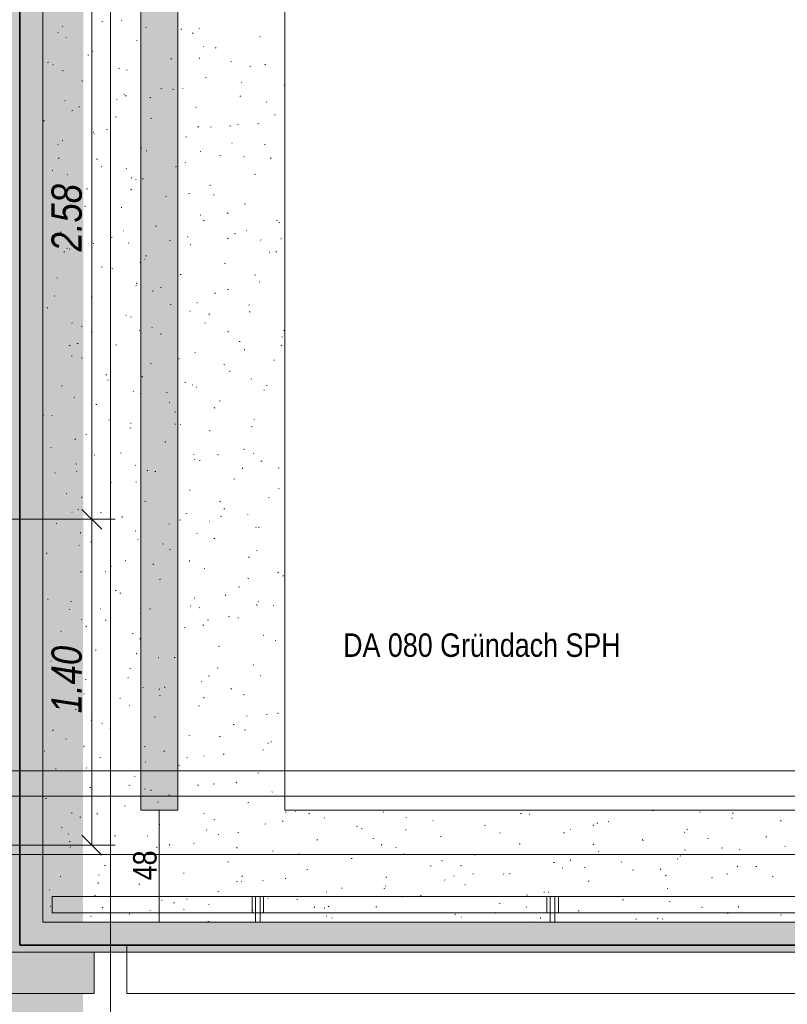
# Model space of a CAD drawing. Extents: x -743 to 300, y 62 to 1112.
# Tile 3 of 179: x -617 to -551, y 207 to 292. Entities that reach past the tile are written whole.
import ezdxf
from ezdxf.lldxf.tags import DXFTag

# ---------------------------------------------------------------- set-up
doc = ezdxf.new("R2010")
doc.units = 0
doc.layers.get('0').update_dxf_attribs({"lineweight": 13})
for name, color, linetype, lineweight, true_color in [('00_E_ST_Handlaufleuchte_Bem', 7, 'Continuous', 5, 0x7d7d00), ('30 -33 Aussenwände- 7 Fassade_ Elemente', 7, 'Continuous', 9, 0x00aacc), ('30 -34 Innenwände- 6 Elemente', 7, 'Continuous', 9, 0xff6633), ('30 -36 Dächer- 1 Konstruktion', 7, 'Continuous', 35, 0x6666cc), ('30 -36 Dächer- 3 Dachbeläge', 7, 'Continuous', 15, 0x9999ff), ('30 -36 Dächer- 3 Dachbeläge Gründach', 9, 'Continuous', 9, 0x808080), ('30 -36 Dächer- 4 Dachbekleidungen', 7, 'Continuous', 9, 0xccccff), ('70 -76 Bemaßung- 2 Allgemein', 9, 'Continuous', 5, 0x808080), ('iwb_Layout BA_Markierung', 7, 'Continuous', 9, 0xbadcdc)]:
    doc.layers.add(name, color=color, linetype=linetype, lineweight=lineweight, true_color=true_color)
doc.layers.add('70 -71 Achsen- 1 Gebäudeachsen', color=7, linetype='STRICHPUNKT2-A06CPV7LL0', lineweight=18)
doc.layers.add('70 -72 Beschriftung- 5 Höhenkoten-A06CPV7HL0', color=7, linetype='Continuous', lineweight=15)
doc.styles.get("Standard").update_dxf_attribs({"font": 'ARIALN.TTF'})
tags = doc.linetypes.add('STRICHPUNKT2-A06CPV7LL0', pattern=[12.7, 6.35, -3.175, 0, -3.175]).pattern_tags.tags
tags[10:11] = [DXFTag(74, 4), DXFTag(75, 0), DXFTag(340, '0'), DXFTag(46, 0.0), DXFTag(50, 0.0), DXFTag(44, 0.0), DXFTag(45, 0.0)]
tags[8:9] = [DXFTag(74, 4), DXFTag(75, 0), DXFTag(340, '0'), DXFTag(46, 0.0), DXFTag(50, 0.0), DXFTag(44, 0.0), DXFTag(45, 0.0)]
tags[6:7] = [DXFTag(74, 4), DXFTag(75, 0), DXFTag(340, '0'), DXFTag(46, 0.0), DXFTag(50, 0.0), DXFTag(44, 0.0), DXFTag(45, 0.0)]
tags[4:5] = [DXFTag(74, 4), DXFTag(75, 0), DXFTag(340, '0'), DXFTag(46, 0.0), DXFTag(50, 0.0), DXFTag(44, 0.0), DXFTag(45, 0.0)]

# ---------------------------------------------------------------- blocks, each defined once
blk = doc.blocks.new('Polygon-A06CPV78L0')
at = {"color": 0, "linetype": 'ByBlock', "lineweight": -2, "ltscale": 0.13}
blk.add_solid([(-611.222, 86.203), (-682.362, 86.014), (-611.055, 1083.814), (-682.362, 1083.814)], dxfattribs=at)
blk = doc.blocks.new('Referenz-A06CPV7ML0')
at = {"layer": '30 -33 Aussenwände- 7 Fassade_ Elemente', "color": 0, "linetype": 'Continuous', "ltscale": 0.13}
for p, q in [((-616.652, 220.712), (-616.652, 377.112)), ((-616.652, 212.112), (-616.652, 377.112)), ((-620.792, 220.712), (-616.652, 220.712)), ((76.456, 212.112), (-616.652, 212.112)), ((-607.452, 212.112), (-458.252, 212.112)), ((-607.452, 207.972), (-607.452, 212.112)), ((-607.452, 211.512), (-458.252, 211.512)), ((-607.452, 207.972), (-607.452, 211.512)), ((-458.252, 207.972), (-607.452, 207.972)), ((-458.252, 207.972), (-607.452, 207.972))]:
    blk.add_line(p, q, dxfattribs=at)
at = {"layer": '30 -33 Aussenwände- 7 Fassade_ Elemente', "color": 0}
for p, q in [((-682.489, 211.512), (-610.252, 211.512)), ((-610.252, 211.512), (-610.252, 207.972)), ((-610.252, 207.972), (-682.489, 207.972))]:
    blk.add_line(p, q, dxfattribs=at)
at = {"layer": '30 -33 Aussenwände- 7 Fassade_ Elemente', "color": 7, "true_color": 0xffffff}
for points in [[(-682.489, 211.512), (-610.252, 211.512), (-610.252, 207.972)], [(-682.489, 211.512), (-610.252, 207.972), (-682.489, 209.686)], [(-682.489, 209.686), (-610.252, 207.972), (-682.489, 207.972)]]:
    blk.add_solid(points, dxfattribs=at)
at = {"layer": '30 -34 Innenwände- 6 Elemente', "color": 0, "linetype": 'Continuous', "ltscale": 0.13}
for p, q in [((76.456, 227.112), (-620.792, 227.112)), ((-620.792, 224.912), (76.456, 224.912))]:
    blk.add_line(p, q, dxfattribs=at)
at = {"layer": '30 -36 Dächer- 1 Konstruktion', "color": 0, "linetype": 'Continuous', "ltscale": 0.35}
for p, q in [((-616.652, 380.912), (-616.652, 212.112)), ((-616.652, 212.112), (76.456, 212.112))]:
    blk.add_line(p, q, dxfattribs=at)
at = {"layer": '30 -36 Dächer- 1 Konstruktion', "color": 0, "lineweight": 25}
for p, q in [((-616.652, 380.912), (-616.652, 212.112)), ((-616.652, 212.112), (-616.652, 380.912)), ((-616.652, 212.112), (-616.652, 380.912)), ((-616.652, 380.912), (-616.652, 212.112)), ((76.456, 212.112), (-616.652, 212.112)), ((-616.652, 212.112), (76.456, 212.112)), ((-616.652, 212.112), (76.456, 212.112)), ((76.456, 212.112), (-616.652, 212.112))]:
    blk.add_line(p, q, dxfattribs=at)
at = {"layer": '30 -36 Dächer- 1 Konstruktion', "color": 0, "lineweight": 5}
for p, q in [((-616.652, 380.912), (-616.652, 212.112)), ((-616.652, 212.112), (-616.652, 380.912)), ((-616.652, 212.112), (-616.652, 380.912)), ((-616.652, 380.912), (-616.652, 212.112)), ((76.456, 212.112), (-616.652, 212.112)), ((-616.652, 212.112), (76.456, 212.112)), ((-616.652, 212.112), (76.456, 212.112)), ((76.456, 212.112), (-616.652, 212.112))]:
    blk.add_line(p, q, dxfattribs=at)
at = {"layer": '30 -36 Dächer- 1 Konstruktion', "color": 0, "lineweight": -2}
for p, q in [((-616.652, 380.912), (-616.652, 212.112)), ((-616.652, 212.112), (-616.652, 380.912)), ((-616.652, 212.112), (-616.652, 380.912)), ((-616.652, 380.912), (-616.652, 212.112)), ((76.456, 212.112), (-616.652, 212.112)), ((-616.652, 212.112), (76.456, 212.112)), ((-616.652, 212.112), (76.456, 212.112)), ((76.456, 212.112), (-616.652, 212.112))]:
    blk.add_line(p, q, dxfattribs=at)
at = {"layer": '30 -36 Dächer- 1 Konstruktion', "color": 0}
for p, q in [((-616.652, 380.912), (-616.652, 212.112)), ((-616.652, 212.112), (76.456, 212.112))]:
    blk.add_line(p, q, dxfattribs=at)
at = {"layer": '30 -36 Dächer- 3 Dachbeläge', "color": 0, "linetype": 'Continuous', "ltscale": 0.15}
for p, q in [((-603.052, 223.712), (-603.052, 764.112)), ((-614.652, 214.112), (-614.652, 377.112)), ((-606.252, 376.512), (-606.252, 223.712)), ((-606.252, 223.712), (-603.052, 223.712)), ((76.456, 214.112), (-614.652, 214.112)), ((-617.252, 211.512), (76.456, 211.512))]:
    blk.add_line(p, q, dxfattribs=at)
at = {"layer": '30 -36 Dächer- 3 Dachbeläge', "color": 0, "lineweight": 9}
for p, q in [((-593.852, 754.512), (-593.852, 223.712)), ((-614.652, 214.112), (-614.652, 376.512)), ((-612.952, 291.038), (-612.979, 291.068)), ((-609.59, 291.462), (-609.514, 291.481)), ((-607.887, 291.558), (-607.914, 291.587)), ((-605.82, 291.001), (-605.747, 290.972)), ((-613.41, 290.509), (-613.334, 290.528)), ((-602.805, 290.813), (-602.729, 290.832)), ((-601.749, 290.493), (-601.807, 290.439)), ((-601.269, 290.91), (-601.194, 290.887)), ((-596.02, 290.163), (-595.944, 290.183)), ((-612.7, 290.112), (-612.664, 290.11)), ((-606.625, 289.86), (-606.549, 289.879)), ((-600.889, 289.333), (-600.853, 289.331)), ((-610.783, 288.626), (-610.71, 288.596)), ((-610.445, 288.908), (-610.369, 288.927)), ((-599.841, 289.211), (-599.764, 289.23)), ((-614.266, 287.955), (-614.189, 287.974)), ((-613.737, 287.798), (-613.795, 287.745)), ((-603.661, 288.259), (-603.584, 288.278)), ((-601.203, 288.296), (-601.211, 288.367)), ((-598.519, 288.051), (-598.446, 288.022)), ((-596.876, 287.609), (-596.799, 287.628)), ((-595.52, 287.818), (-595.578, 287.764)), ((-612.993, 287.265), (-612.917, 287.242)), ((-608.081, 287.483), (-608.146, 287.438)), ((-607.481, 287.306), (-607.404, 287.325)), ((-611.301, 286.354), (-611.224, 286.373)), ((-600.696, 286.657), (-600.619, 286.676)), ((-597.554, 286.226), (-597.58, 286.255)), ((-593.911, 286.008), (-593.852, 286.023)), ((-607.684, 285.187), (-607.71, 285.216)), ((-607.508, 285.123), (-607.566, 285.069)), ((-604.516, 285.705), (-604.439, 285.724)), ((-603.482, 285.676), (-603.409, 285.647)), ((-602.619, 285.706), (-602.645, 285.736)), ((-612.749, 284.667), (-612.775, 284.697)), ((-608.336, 284.752), (-608.26, 284.771)), ((-605.463, 284.963), (-605.387, 284.94)), ((-597.731, 285.055), (-597.655, 285.074)), ((-595.42, 284.511), (-595.427, 284.582)), ((-612.156, 283.8), (-612.08, 283.819)), ((-611.535, 284.119), (-611.543, 284.19)), ((-601.551, 284.103), (-601.475, 284.122)), ((-594.766, 283.454), (-594.69, 283.473)), ((-614.531, 282.966), (-614.596, 282.921)), ((-608.445, 283.301), (-608.372, 283.272)), ((-605.371, 283.15), (-605.295, 283.17)), ((-597.933, 282.661), (-597.857, 282.638)), ((-596.182, 282.727), (-596.109, 282.697)), ((-610.33, 281.984), (-610.317, 281.951)), ((-610.232, 281.8), (-610.197, 281.798)), ((-609.191, 282.198), (-609.115, 282.217)), ((-601.279, 282.448), (-601.337, 282.394)), ((-600.186, 282.432), (-600.25, 282.387)), ((-598.586, 282.501), (-598.51, 282.52)), ((-613.408, 280.926), (-613.335, 280.897)), ((-613.011, 281.246), (-612.935, 281.265)), ((-602.406, 281.549), (-602.33, 281.568)), ((-598.421, 281.021), (-598.386, 281.019)), ((-595.621, 280.9), (-595.545, 280.919)), ((-606.226, 280.596), (-606.15, 280.615)), ((-605.752, 280.335), (-605.759, 280.405)), ((-601.145, 280.352), (-601.072, 280.322)), ((-613.267, 279.753), (-613.324, 279.699)), ((-610.046, 279.644), (-609.97, 279.663)), ((-602.415, 279.335), (-602.441, 279.365)), ((-599.442, 279.947), (-599.365, 279.966)), ((-597.35, 279.855), (-597.376, 279.884)), ((-595.05, 279.772), (-595.107, 279.719)), ((-613.867, 278.692), (-613.79, 278.711)), ((-612.545, 278.296), (-612.571, 278.326)), ((-609.656, 279.017), (-609.581, 278.994)), ((-607.48, 278.816), (-607.506, 278.845)), ((-603.262, 278.995), (-603.185, 279.014)), ((-596.477, 278.346), (-596.4, 278.365)), ((-607.082, 278.042), (-607.005, 278.061)), ((-606.636, 277.915), (-606.7, 277.87)), ((-606.108, 277.977), (-606.035, 277.947)), ((-610.902, 277.09), (-610.825, 277.109)), ((-607.038, 277.078), (-607.095, 277.024)), ((-602.126, 276.715), (-602.051, 276.691)), ((-600.297, 277.393), (-600.22, 277.412)), ((-599.969, 276.55), (-599.976, 276.62)), ((-614.652, 276.155), (-614.645, 276.157)), ((-604.117, 276.441), (-604.04, 276.46)), ((-597.332, 275.792), (-597.256, 275.811)), ((-611.071, 275.602), (-610.998, 275.572)), ((-607.937, 275.488), (-607.861, 275.507)), ((-598.807, 275.027), (-598.734, 274.997)), ((-611.757, 274.536), (-611.681, 274.555)), ((-601.152, 274.839), (-601.076, 274.858)), ((-600.808, 274.402), (-600.866, 274.349)), ((-594.596, 274.412), (-594.521, 274.389)), ((-594.367, 274.19), (-594.291, 274.209)), ((-613.086, 273.399), (-613.15, 273.354)), ((-607.765, 273.489), (-607.729, 273.486)), ((-604.972, 273.887), (-604.896, 273.906)), ((-598.187, 273.238), (-598.111, 273.257)), ((-597.146, 273.484), (-597.173, 273.513)), ((-613.849, 273.07), (-613.774, 273.047)), ((-610.301, 272.373), (-610.308, 272.443)), ((-608.792, 272.934), (-608.716, 272.953)), ((-607.276, 272.445), (-607.302, 272.474)), ((-603.77, 272.652), (-603.697, 272.622)), ((-602.211, 272.964), (-602.237, 272.994)), ((-598.74, 272.864), (-598.805, 272.819)), ((-595.954, 272.71), (-595.918, 272.707)), ((-594.186, 272.765), (-594.193, 272.836)), ((-612.796, 271.708), (-612.854, 271.654)), ((-612.612, 271.982), (-612.536, 272.001)), ((-612.341, 271.925), (-612.367, 271.955)), ((-602.007, 272.285), (-601.931, 272.304)), ((-595.222, 271.636), (-595.146, 271.655)), ((-594.579, 271.727), (-594.637, 271.673)), ((-606.319, 270.768), (-606.244, 270.745)), ((-605.905, 271.033), (-605.892, 271)), ((-605.827, 271.333), (-605.751, 271.352)), ((-599.043, 270.684), (-598.966, 270.703)), ((-609.647, 270.38), (-609.571, 270.399)), ((-608.733, 270.277), (-608.66, 270.247)), ((-613.467, 269.428), (-613.391, 269.447)), ((-606.567, 269.032), (-606.625, 268.978)), ((-602.863, 269.731), (-602.786, 269.75)), ((-596.469, 269.702), (-596.396, 269.673)), ((-596.078, 269.082), (-596.001, 269.101)), ((-606.683, 268.779), (-606.606, 268.798)), ((-605.19, 268.348), (-605.255, 268.303)), ((-604.517, 268.588), (-604.525, 268.659)), ((-598.789, 268.466), (-598.714, 268.443)), ((-613.696, 267.902), (-613.623, 267.872)), ((-610.503, 267.826), (-610.426, 267.845)), ((-601.432, 267.327), (-601.359, 267.298)), ((-599.898, 268.13), (-599.821, 268.149)), ((-614.323, 266.874), (-614.246, 266.893)), ((-603.718, 267.177), (-603.641, 267.196)), ((-602.007, 266.593), (-602.034, 266.623)), ((-596.942, 267.113), (-596.969, 267.142)), ((-596.933, 266.528), (-596.857, 266.547)), ((-607.538, 266.225), (-607.461, 266.244)), ((-607.072, 266.074), (-607.099, 266.103)), ((-600.338, 266.357), (-600.396, 266.303)), ((-612.137, 265.554), (-612.164, 265.584)), ((-611.358, 265.272), (-611.282, 265.291)), ((-610.512, 264.821), (-610.437, 264.798)), ((-606.395, 264.952), (-606.322, 264.923)), ((-605.297, 265.177), (-605.262, 265.175)), ((-600.753, 265.575), (-600.677, 265.595)), ((-598.734, 264.803), (-598.742, 264.874)), ((-593.968, 264.926), (-593.892, 264.945)), ((-604.573, 264.623), (-604.497, 264.642)), ((-597.788, 263.974), (-597.712, 263.993)), ((-594.132, 264.378), (-594.059, 264.348)), ((-612.326, 263.662), (-612.383, 263.608)), ((-611.64, 263.832), (-611.705, 263.787)), ((-608.393, 263.671), (-608.317, 263.69)), ((-597.295, 263.297), (-597.359, 263.252)), ((-594.109, 263.681), (-594.166, 263.628)), ((-612.213, 262.718), (-612.137, 262.737)), ((-611.358, 262.577), (-611.285, 262.548)), ((-602.983, 262.519), (-602.907, 262.496)), ((-601.608, 263.021), (-601.532, 263.04)), ((-594.823, 262.372), (-594.747, 262.391)), ((-605.428, 262.069), (-605.352, 262.088)), ((-599.095, 262.003), (-599.022, 261.973)), ((-598.643, 261.42), (-598.567, 261.439)), ((-609.248, 261.117), (-609.172, 261.136)), ((-609.066, 260.627), (-609.074, 260.697)), ((-606.097, 260.987), (-606.154, 260.933)), ((-596.739, 260.742), (-596.765, 260.771)), ((-613.068, 260.164), (-612.992, 260.183)), ((-606.868, 259.703), (-606.895, 259.732)), ((-602.464, 260.467), (-602.387, 260.486)), ((-601.804, 260.222), (-601.83, 260.252)), ((-601.481, 260.082), (-601.468, 260.049)), ((-595.679, 259.818), (-595.602, 259.837)), ((-595.453, 260.217), (-595.377, 260.194)), ((-614.652, 258.858), (-614.63, 258.851)), ((-611.933, 259.183), (-611.96, 259.213)), ((-606.284, 259.515), (-606.207, 259.534)), ((-604.058, 259.628), (-603.985, 259.598)), ((-599.499, 258.866), (-599.422, 258.885)), ((-610.104, 258.562), (-610.027, 258.582)), ((-603.745, 258.781), (-603.809, 258.736)), ((-599.867, 258.311), (-599.925, 258.258)), ((-614.641, 257.645), (-614.605, 257.642)), ((-613.924, 257.61), (-613.847, 257.629)), ((-609.021, 257.253), (-608.948, 257.223)), ((-603.319, 257.913), (-603.242, 257.932)), ((-596.534, 257.264), (-596.458, 257.283)), ((-607.176, 256.572), (-607.1, 256.549)), ((-607.139, 256.961), (-607.062, 256.98)), ((-603.283, 256.842), (-603.29, 256.912)), ((-602.83, 256.865), (-602.794, 256.863)), ((-600.354, 256.312), (-600.278, 256.331)), ((-596.757, 256.678), (-596.684, 256.648)), ((-611.855, 255.617), (-611.913, 255.563)), ((-610.959, 256.008), (-610.883, 256.027)), ((-613.984, 254.878), (-613.911, 254.848)), ((-604.174, 255.359), (-604.098, 255.378)), ((-597.389, 254.71), (-597.313, 254.729)), ((-610.195, 254.264), (-610.259, 254.219)), ((-607.994, 254.407), (-607.918, 254.426)), ((-601.72, 254.303), (-601.647, 254.273)), ((-601.6, 253.851), (-601.626, 253.881)), ((-599.646, 254.27), (-599.571, 254.247)), ((-596.535, 254.371), (-596.561, 254.4)), ((-611.814, 253.454), (-611.738, 253.473)), ((-606.665, 253.332), (-606.691, 253.361)), ((-605.626, 252.941), (-605.684, 252.888)), ((-601.209, 253.758), (-601.133, 253.777)), ((-597.5, 253.057), (-597.507, 253.128)), ((-595.85, 253.73), (-595.914, 253.685)), ((-594.424, 253.109), (-594.348, 253.128)), ((-613.615, 252.665), (-613.622, 252.735)), ((-611.73, 252.812), (-611.756, 252.842)), ((-605.029, 252.805), (-604.953, 252.824)), ((-598.244, 252.156), (-598.168, 252.175)), ((-608.849, 251.853), (-608.773, 251.872)), ((-606.683, 251.928), (-606.61, 251.898)), ((-594.419, 251.353), (-594.346, 251.324)), ((-612.669, 250.9), (-612.593, 250.919)), ((-611.369, 250.626), (-611.294, 250.603)), ((-602.065, 251.204), (-601.988, 251.223)), ((-595.28, 250.555), (-595.203, 250.574)), ((-611.646, 249.553), (-611.573, 249.523)), ((-605.885, 250.251), (-605.808, 250.27)), ((-599.397, 250.266), (-599.454, 250.212)), ((-599.1, 249.602), (-599.023, 249.621)), ((-612.173, 249.333), (-612.138, 249.331)), ((-609.705, 249.299), (-609.628, 249.318)), ((-607.832, 248.88), (-607.839, 248.951)), ((-602.3, 249.213), (-602.364, 249.168)), ((-599.382, 248.978), (-599.309, 248.949)), ((-597.056, 249.131), (-597.043, 249.098)), ((-613.525, 248.346), (-613.448, 248.365)), ((-603.839, 248.323), (-603.764, 248.3)), ((-602.92, 248.65), (-602.843, 248.669)), ((-600.362, 248.554), (-600.327, 248.551)), ((-596.331, 248), (-596.357, 248.029)), ((-596.135, 248), (-596.059, 248.02)), ((-611.385, 247.571), (-611.442, 247.518)), ((-606.74, 247.697), (-606.663, 247.716)), ((-601.396, 247.48), (-601.422, 247.51)), ((-599.955, 247.048), (-599.879, 247.067)), ((-611.526, 246.441), (-611.552, 246.471)), ((-610.56, 246.745), (-610.484, 246.764)), ((-606.461, 246.961), (-606.487, 246.99)), ((-604.345, 246.603), (-604.272, 246.574)), ((-614.38, 245.792), (-614.304, 245.811)), ((-603.775, 246.096), (-603.699, 246.115)), ((-596.99, 245.446), (-596.914, 245.465)), ((-596.309, 246.021), (-596.234, 245.998)), ((-608.75, 244.697), (-608.814, 244.652)), ((-607.595, 245.143), (-607.519, 245.162)), ((-605.156, 244.896), (-605.213, 244.842)), ((-602.048, 245.096), (-602.056, 245.166)), ((-600.81, 244.494), (-600.734, 244.513)), ((-611.415, 244.191), (-611.339, 244.21)), ((-609.308, 244.228), (-609.235, 244.199)), ((-597.045, 243.654), (-596.972, 243.624)), ((-594.404, 244.162), (-594.469, 244.117)), ((-594.025, 243.845), (-593.949, 243.864)), ((-604.63, 243.542), (-604.554, 243.561)), ((-597.845, 242.892), (-597.769, 242.911)), ((-608.45, 242.589), (-608.374, 242.608)), ((-608.032, 242.377), (-607.957, 242.354)), ((-601.666, 241.94), (-601.589, 241.959)), ((-598.926, 242.221), (-598.984, 242.167)), ((-614.271, 241.853), (-614.198, 241.824)), ((-612.27, 241.637), (-612.194, 241.656)), ((-602.008, 241.279), (-601.935, 241.249)), ((-601.192, 241.109), (-601.218, 241.139)), ((-596.265, 241.311), (-596.272, 241.381)), ((-596.127, 241.629), (-596.153, 241.658)), ((-594.881, 241.291), (-594.804, 241.31)), ((-612.38, 240.919), (-612.388, 240.989)), ((-609.706, 241.021), (-609.67, 241.019)), ((-606.257, 240.59), (-606.283, 240.619)), ((-605.486, 240.987), (-605.409, 241.007)), ((-598.701, 240.338), (-598.624, 240.357)), ((-611.322, 240.07), (-611.348, 240.1)), ((-610.914, 239.526), (-610.972, 239.472)), ((-609.306, 240.035), (-609.229, 240.054)), ((-602.521, 239.386), (-602.444, 239.405)), ((-600.854, 239.646), (-600.919, 239.601)), ((-600.502, 240.075), (-600.427, 240.052)), ((-597.895, 240.242), (-597.859, 240.24)), ((-613.126, 239.083), (-613.049, 239.102)), ((-606.971, 238.904), (-606.898, 238.874)), ((-595.736, 238.737), (-595.66, 238.756)), ((-606.341, 238.433), (-606.264, 238.452)), ((-599.556, 237.784), (-599.48, 237.803)), ((-594.707, 238.329), (-594.634, 238.299)), ((-610.161, 237.481), (-610.085, 237.5)), ((-606.597, 237.134), (-606.604, 237.204)), ((-613.981, 236.529), (-613.905, 236.548)), ((-612.226, 236.43), (-612.15, 236.407)), ((-611.934, 236.529), (-611.861, 236.499)), ((-604.685, 236.85), (-604.743, 236.797)), ((-603.376, 236.832), (-603.3, 236.851)), ((-596.591, 236.183), (-596.515, 236.202)), ((-607.196, 235.879), (-607.12, 235.898)), ((-600.411, 235.23), (-600.335, 235.249)), ((-599.67, 235.954), (-599.597, 235.924)), ((-595.923, 235.258), (-595.95, 235.287)), ((-611.016, 234.927), (-610.94, 234.946)), ((-607.304, 235.13), (-607.369, 235.085)), ((-600.988, 234.738), (-601.015, 234.768)), ((-611.118, 233.699), (-611.144, 233.729)), ((-606.053, 234.219), (-606.08, 234.248)), ((-604.696, 234.128), (-604.62, 234.105)), ((-604.633, 233.579), (-604.56, 233.549)), ((-604.231, 234.278), (-604.155, 234.297)), ((-598.456, 234.175), (-598.513, 234.121)), ((-597.446, 233.629), (-597.37, 233.648)), ((-608.051, 233.325), (-607.975, 233.344)), ((-607.238, 232.71), (-607.203, 232.707)), ((-601.267, 232.676), (-601.19, 232.695)), ((-600.814, 233.349), (-600.821, 233.42)), ((-611.871, 232.373), (-611.795, 232.392)), ((-597.166, 231.826), (-597.09, 231.803)), ((-595.427, 231.93), (-595.392, 231.928)), ((-594.482, 232.027), (-594.405, 232.046)), ((-610.444, 231.48), (-610.501, 231.427)), ((-609.596, 231.204), (-609.523, 231.174)), ((-605.087, 231.724), (-605.01, 231.743)), ((-598.302, 231.075), (-598.225, 231.094)), ((-613.754, 230.613), (-613.819, 230.568)), ((-608.907, 230.771), (-608.83, 230.79)), ((-602.122, 230.122), (-602.045, 230.141)), ((-597.332, 230.629), (-597.259, 230.6)), ((-612.727, 229.819), (-612.65, 229.838)), ((-599.409, 230.079), (-599.473, 230.034)), ((-595.337, 229.473), (-595.261, 229.492)), ((-595.03, 229.565), (-595.038, 229.635)), ((-614.559, 228.829), (-614.486, 228.799)), ((-611.146, 229.172), (-611.153, 229.243)), ((-605.942, 229.17), (-605.865, 229.189)), ((-604.215, 228.805), (-604.272, 228.751)), ((-599.157, 228.521), (-599.081, 228.54)), ((-595.72, 228.887), (-595.746, 228.916)), ((-609.762, 228.217), (-609.686, 228.236)), ((-608.889, 228.181), (-608.814, 228.158)), ((-605.849, 227.848), (-605.876, 227.877)), ((-602.977, 227.568), (-602.901, 227.587)), ((-602.295, 228.254), (-602.222, 228.225)), ((-600.784, 228.367), (-600.811, 228.397)), ((-613.582, 227.265), (-613.506, 227.284)), ((-610.914, 227.328), (-610.941, 227.358)), ((-596.192, 226.919), (-596.116, 226.938)), ((-607.258, 225.879), (-607.185, 225.85)), ((-606.797, 226.616), (-606.721, 226.635)), ((-601.359, 225.879), (-601.284, 225.856)), ((-600.012, 225.967), (-599.936, 225.986)), ((-597.985, 226.13), (-598.043, 226.076)), ((-610.617, 225.663), (-610.541, 225.682)), ((-605.859, 225.562), (-605.923, 225.517)), ((-605.362, 225.388), (-605.37, 225.458)), ((-603.832, 225.014), (-603.756, 225.033)), ((-594.995, 225.305), (-594.922, 225.275)), ((-614.437, 224.711), (-614.361, 224.73)), ((-604.771, 224.398), (-604.735, 224.396)), ((-597.047, 224.365), (-596.971, 224.384)), ((-612.221, 223.504), (-612.148, 223.475)), ((-609.973, 223.435), (-610.031, 223.381)), ((-607.652, 224.062), (-607.576, 224.081)), ((-600.868, 223.412), (-600.791, 223.432)), ((-593.852, 223.712), (76.456, 223.712)), ((-593.829, 223.577), (-593.754, 223.554)), ((-592.96, 223.619), (-592.924, 223.616)), ((-591.756, 223.454), (-591.814, 223.401)), ((-585.386, 223.555), (-585.412, 223.584)), ((-573.539, 223.474), (-573.597, 223.42)), ((-572.873, 223.37), (-572.796, 223.389)), ((-562.268, 223.673), (-562.191, 223.692)), ((-558.204, 223.581), (-558.131, 223.551)), ((-555.322, 223.493), (-555.38, 223.439)), ((-611.472, 223.109), (-611.396, 223.128)), ((-604.688, 222.46), (-604.611, 222.479)), ((-599.958, 222.93), (-599.885, 222.9)), ((-595.516, 222.516), (-595.542, 222.545)), ((-594.083, 222.763), (-594.006, 222.782)), ((-590.451, 223.035), (-590.477, 223.065)), ((-583.478, 223.067), (-583.401, 223.086)), ((-581.149, 222.839), (-581.113, 222.837)), ((-567.046, 222.617), (-566.971, 222.594)), ((-566.088, 222.721), (-566.012, 222.74)), ((-555.483, 223.024), (-555.407, 223.043)), ((-551.233, 222.78), (-551.241, 222.85)), ((-613.082, 222.235), (-613.007, 222.211)), ((-612.477, 221.675), (-612.464, 221.642)), ((-600.581, 221.996), (-600.607, 222.026)), ((-599.579, 221.603), (-599.587, 221.673)), ((-597.903, 221.811), (-597.826, 221.83)), ((-587.694, 222.355), (-587.621, 222.325)), ((-587.298, 222.114), (-587.221, 222.133)), ((-583.464, 221.995), (-583.471, 222.066)), ((-576.693, 222.417), (-576.616, 222.437)), ((-575.43, 221.78), (-575.357, 221.751)), ((-569.908, 221.768), (-569.832, 221.787)), ((-569.337, 222.06), (-569.302, 222.058)), ((-567.349, 222.387), (-567.356, 222.458)), ((-559.513, 221.831), (-559.5, 221.798)), ((-559.303, 222.072), (-559.227, 222.091)), ((-612.309, 221.046), (-612.373, 221.001)), ((-610.711, 220.957), (-610.737, 220.987)), ((-608.508, 221.508), (-608.431, 221.527)), ((-605.646, 221.477), (-605.672, 221.506)), ((-601.723, 220.858), (-601.646, 220.877)), ((-591.118, 221.162), (-591.041, 221.181)), ((-586.299, 221.275), (-586.224, 221.252)), ((-580.513, 221.465), (-580.437, 221.484)), ((-573.728, 220.816), (-573.652, 220.835)), ((-567.31, 220.798), (-567.367, 220.745)), ((-563.167, 221.206), (-563.094, 221.176)), ((-563.123, 221.119), (-563.047, 221.138)), ((-557.526, 221.281), (-557.491, 221.279)), ((-552.518, 221.422), (-552.442, 221.442)), ((-612.328, 220.555), (-612.251, 220.574)), ((-604.921, 220.554), (-604.848, 220.525)), ((-603.744, 220.76), (-603.802, 220.706)), ((-597.963, 220.511), (-598.028, 220.466)), ((-594.938, 220.209), (-594.862, 220.228)), ((-592.657, 219.98), (-592.584, 219.95)), ((-585.527, 220.779), (-585.585, 220.725)), ((-584.333, 220.513), (-584.257, 220.532)), ((-583.618, 219.977), (-583.683, 219.932)), ((-566.943, 220.167), (-566.867, 220.186)), ((-559.516, 220.315), (-559.441, 220.292)), ((-556.338, 220.47), (-556.262, 220.489)), ((-554.792, 220.301), (-554.819, 220.33)), ((-550.903, 220.631), (-550.83, 220.601)), ((-605.552, 219.932), (-605.477, 219.909)), ((-605.543, 219.906), (-605.466, 219.925)), ((-598.758, 219.257), (-598.682, 219.276)), ((-588.153, 219.56), (-588.077, 219.579)), ((-580.393, 219.405), (-580.32, 219.376)), ((-577.548, 219.863), (-577.472, 219.882)), ((-570.763, 219.214), (-570.687, 219.233)), ((-569.273, 219.442), (-569.337, 219.397)), ((-564.922, 219.262), (-564.949, 219.291)), ((-560.158, 219.518), (-560.082, 219.537)), ((-559.857, 219.781), (-559.884, 219.81)), ((-609.363, 218.954), (-609.286, 218.973)), ((-602.578, 218.304), (-602.502, 218.323)), ((-591.973, 218.608), (-591.897, 218.627)), ((-581.368, 218.911), (-581.292, 218.93)), ((-578.769, 218.973), (-578.694, 218.95)), ((-577.681, 218.21), (-577.688, 218.281)), ((-575.052, 218.223), (-575.079, 218.252)), ((-574.583, 218.262), (-574.507, 218.281)), ((-569.987, 218.742), (-570.014, 218.771)), ((-568.13, 218.831), (-568.057, 218.801)), ((-563.978, 218.565), (-563.902, 218.584)), ((-561.565, 218.603), (-561.573, 218.673)), ((-555.866, 218.256), (-555.793, 218.226)), ((-554.927, 218.907), (-554.992, 218.862)), ((-553.373, 218.868), (-553.297, 218.887)), ((-613.183, 218.001), (-613.107, 218.02)), ((-609.911, 217.426), (-609.919, 217.496)), ((-609.884, 218.179), (-609.811, 218.15)), ((-598.022, 217.63), (-597.947, 217.607)), ((-597.62, 217.605), (-597.547, 217.575)), ((-597.515, 218.084), (-597.572, 218.031)), ((-595.793, 217.655), (-595.717, 217.674)), ((-593.796, 217.818), (-593.803, 217.889)), ((-585.188, 217.959), (-585.112, 217.978)), ((-580.117, 217.703), (-580.143, 217.732)), ((-579.298, 218.104), (-579.355, 218.05)), ((-567.798, 217.613), (-567.722, 217.632)), ((-561.081, 218.123), (-561.138, 218.069)), ((-557.194, 217.916), (-557.117, 217.935)), ((-551.986, 218.013), (-551.911, 217.99)), ((-614.114, 216.865), (-614.079, 216.863)), ((-606.398, 217.352), (-606.322, 217.371)), ((-599.613, 216.703), (-599.537, 216.722)), ((-590.247, 216.664), (-590.273, 216.693)), ((-589.008, 217.006), (-588.932, 217.025)), ((-585.356, 217.03), (-585.283, 217.001)), ((-585.182, 217.184), (-585.208, 217.213)), ((-578.403, 217.309), (-578.327, 217.328)), ((-571.619, 216.66), (-571.542, 216.679)), ((-571.239, 216.671), (-571.164, 216.647)), ((-561.014, 216.964), (-560.937, 216.983)), ((-610.218, 216.399), (-610.142, 216.419)), ((-604.413, 215.995), (-604.478, 215.95)), ((-603.433, 215.75), (-603.357, 215.769)), ((-602.303, 216.086), (-602.268, 216.084)), ((-595.312, 216.145), (-595.338, 216.174)), ((-592.828, 216.054), (-592.752, 216.073)), ((-583.783, 216.278), (-583.77, 216.245)), ((-582.223, 216.357), (-582.147, 216.376)), ((-575.439, 215.708), (-575.362, 215.727)), ((-573.093, 216.456), (-573.02, 216.426)), ((-564.834, 216.011), (-564.757, 216.03)), ((-560.829, 215.881), (-560.756, 215.851)), ((-554.229, 216.314), (-554.152, 216.333)), ((-614.038, 215.447), (-613.962, 215.466)), ((-609.503, 215.39), (-609.56, 215.336)), ((-605.442, 215.106), (-605.468, 215.135)), ((-602.583, 215.23), (-602.51, 215.2)), ((-600.377, 215.625), (-600.403, 215.655)), ((-596.648, 215.101), (-596.572, 215.12)), ((-591.286, 215.409), (-591.343, 215.355)), ((-590.492, 215.328), (-590.417, 215.305)), ((-590.492, 215.307), (-590.457, 215.305)), ((-590.068, 215.46), (-590.133, 215.415)), ((-586.044, 215.404), (-585.967, 215.424)), ((-575.723, 214.926), (-575.787, 214.881)), ((-573.069, 215.428), (-573.126, 215.375)), ((-568.654, 215.059), (-568.577, 215.078)), ((-558.049, 215.362), (-557.972, 215.381)), ((-555.782, 214.818), (-555.789, 214.889)), ((-554.851, 215.448), (-554.909, 215.394)), ((76.456, 214.112), (-614.652, 214.112)), ((-610.507, 214.586), (-610.533, 214.616)), ((-607.253, 214.798), (-607.177, 214.817)), ((-600.469, 214.149), (-600.392, 214.168)), ((-590.319, 214.655), (-590.246, 214.626)), ((-589.864, 214.452), (-589.787, 214.471)), ((-579.259, 214.755), (-579.182, 214.774)), ((-578.681, 214.528), (-578.646, 214.525)), ((-572.45, 214.112), (-572.397, 214.125)), ((-571.897, 214.426), (-571.905, 214.496)), ((-563.709, 214.368), (-563.634, 214.345)), ((-561.869, 214.409), (-561.792, 214.429)), ((-561.377, 214.391), (-561.442, 214.346)), ((-551.264, 214.713), (-551.188, 214.732))]:
    blk.add_line(p, q, dxfattribs=at)
at = {"layer": '30 -36 Dächer- 3 Dachbeläge', "color": 0, "lineweight": 0}
for points in [[(-606.252, 376.512), (-606.252, 766.512), (-603.052, 223.712)], [(-603.052, 223.712), (-606.252, 766.512), (-603.052, 764.112)], [(-617.252, 211.512), (-617.252, 377.112), (-614.652, 211.512)], [(-614.652, 214.112), (-617.252, 377.112), (-614.652, 377.112)], [(-614.652, 211.512), (-617.252, 377.112), (-614.652, 214.112)], [(-606.252, 223.712), (-606.252, 376.512), (-603.052, 223.712)], [(-614.652, 211.512), (-614.652, 214.112), (76.456, 212.648)], [(76.456, 212.648), (-614.652, 214.112), (76.456, 214.112)], [(-614.652, 211.512), (76.456, 212.648), (76.456, 211.512)]]:
    blk.add_solid(points, dxfattribs=at)
at = {"layer": '30 -36 Dächer- 3 Dachbeläge Gründach', "color": 0, "linetype": 'Continuous', "ltscale": 0.13}
for p, q in [((-593.852, 760.912), (-593.852, 223.712)), ((-593.852, 223.712), (76.456, 223.712))]:
    blk.add_line(p, q, dxfattribs=at)
at = {"layer": '30 -36 Dächer- 4 Dachbekleidungen', "color": 0, "linetype": 'Continuous', "ltscale": 0.13}
for p, q in [((76.456, 227.112), (-620.792, 227.112)), ((-620.792, 224.912), (76.456, 224.912)), ((76.456, 216.312), (-613.852, 216.312)), ((-613.852, 216.312), (-613.852, 214.912)), ((-596.685, 214.912), (-596.685, 216.312)), ((-596.685, 216.312), (-596.385, 216.312)), ((-596.385, 214.912), (-596.385, 216.312)), ((-596.385, 216.312), (-595.985, 216.312)), ((-595.985, 216.312), (-595.985, 214.912)), ((-595.685, 216.312), (-595.985, 216.312)), ((-595.685, 214.912), (-595.685, 216.312)), ((-571.352, 214.912), (-571.352, 216.312)), ((-571.352, 216.312), (-571.052, 216.312)), ((-571.052, 214.912), (-571.052, 216.312)), ((-571.052, 216.312), (-570.652, 216.312)), ((-570.652, 216.312), (-570.652, 214.912)), ((-570.352, 216.312), (-570.652, 216.312)), ((-570.352, 214.912), (-570.352, 216.312)), ((-613.852, 214.912), (76.456, 214.912)), ((-595.985, 214.912), (-596.385, 214.912)), ((-596.385, 214.912), (-596.385, 214.112)), ((-595.985, 214.112), (-595.985, 214.912)), ((-570.652, 214.912), (-571.052, 214.912)), ((-571.052, 214.912), (-571.052, 214.112)), ((-570.652, 214.112), (-570.652, 214.912)), ((-596.385, 214.112), (-595.985, 214.112)), ((-571.052, 214.112), (-570.652, 214.112))]:
    blk.add_line(p, q, dxfattribs=at)
at = {"layer": '70 -71 Achsen- 1 Gebäudeachsen', "color": 0, "linetype": 'STRICHPUNKT2-A06CPV7LL0', "ltscale": 0.18}
for p, q in [((-608.852, 1084.852), (-608.852, 85.412)), ((-682.489, 219.912), (76.456, 219.912))]:
    blk.add_line(p, q, dxfattribs=at)
at = {"layer": '70 -76 Bemaßung- 2 Allgemein', "color": 0, "linetype": 'Continuous', "ltscale": 0.13}
for p, q in [((-604.702, 223.712), (-604.632, 223.712)), ((-604.652, 223.732), (-604.652, 223.691)), ((-604.652, 214.133), (-604.652, 223.691)), ((-604.702, 214.112), (-604.632, 214.112)), ((-604.652, 214.092), (-604.652, 214.133))]:
    blk.add_line(p, q, dxfattribs=at)
at = {"layer": '70 -76 Bemaßung- 2 Allgemein', "color": 0, "linetype": 'Continuous', "lineweight": 20, "ltscale": 0.2}
for p, q in [((-604.663, 223.723), (-604.641, 223.701)), ((-604.641, 214.101), (-604.663, 214.123))]:
    blk.add_line(p, q, dxfattribs=at)
at = {"layer": '70 -72 Beschriftung- 5 Höhenkoten-A06CPV7HL0', "color": 0, "linetype": 'Continuous', "ltscale": 0.15, "insert": (-588.852, 238.907), "char_height": 2.01377, "attachment_point": 1}
blk.add_mtext('{\\fArial Narrow;DA 080 Gründach SPH}', dxfattribs=at)
at = {"layer": '70 -76 Bemaßung- 2 Allgemein', "color": 0, "linetype": 'Continuous', "ltscale": 0.13, "insert": (-606.903, 217.694), "char_height": 2.01377, "attachment_point": 1, "rotation": 90}
blk.add_mtext('{\\fArial Narrow;48}', dxfattribs=at)
blk = doc.blocks.new('Maß-A06CPV86L0')
at = {"color": 0, "linetype": 'ByBlock', "lineweight": -2, "ltscale": 0.13}
for p, q in [((-611.3, 249.561), (-609.603, 247.864)), ((-608.452, 248.712), (-620.452, 248.712)), ((-610.452, 220.712), (-610.452, 248.712)), ((-611.3, 221.561), (-609.603, 219.864)), ((-608.452, 220.712), (-620.452, 220.712))]:
    blk.add_line(p, q, dxfattribs=at)
at = {"color": 0, "linetype": 'ByBlock', "lineweight": -2, "ltscale": 0.13, "insert": (-613.919, 232.042), "char_height": 2.6, "attachment_point": 1, "rotation": 90}
blk.add_mtext('{\\fArial Narrow|b0|i1;1.40}', dxfattribs=at)
blk = doc.blocks.new('Maß-A06CPV88L0')
at = {"color": 0, "linetype": 'ByBlock', "lineweight": -2, "ltscale": 0.13}
for p, q in [((-611.3, 301.161), (-609.603, 299.464)), ((-608.452, 300.312), (-620.452, 300.312)), ((-610.452, 248.712), (-610.452, 300.312)), ((-611.3, 249.561), (-609.603, 247.864)), ((-608.452, 248.712), (-620.452, 248.712))]:
    blk.add_line(p, q, dxfattribs=at)
at = {"color": 0, "linetype": 'ByBlock', "lineweight": -2, "ltscale": 0.13, "insert": (-613.919, 271.722), "char_height": 2.6, "attachment_point": 1, "rotation": 90}
blk.add_mtext('{\\fArial Narrow|b0|i1;2.58}', dxfattribs=at)

msp = doc.modelspace()

# ---------------------------------------------------------------- block references
at = {"color": 8, "lineweight": 13, "ltscale": 0.13, "true_color": 0x808080}
msp.add_blockref('Referenz-A06CPV7ML0', (0, 0), dxfattribs=at)
at = {"layer": '00_E_ST_Handlaufleuchte_Bem', "ltscale": 0.13}
for name in ['Maß-A06CPV88L0', 'Maß-A06CPV86L0']:
    msp.add_blockref(name, (0, 0), dxfattribs=at)
at = {"layer": 'iwb_Layout BA_Markierung', "ltscale": 0.13}
msp.add_blockref('Polygon-A06CPV78L0', (0, 0), dxfattribs=at)

doc.saveas('drawing.dxf')
